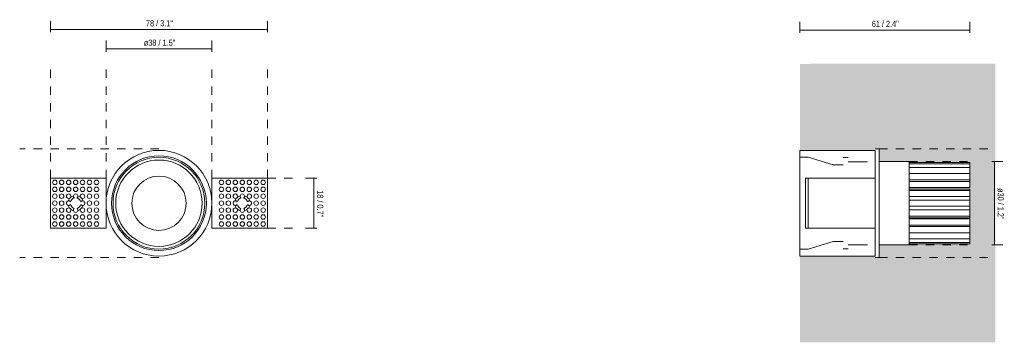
# Model space of a CAD drawing. Header units: millimetres. Extents: x -6630 to -6276, y 250 to 1572.
# Tile 1 of 5: x -6630 to -6276, y 250 to 366. Entities that reach past the tile are written whole.
import ezdxf

# ---------------------------------------------------------------- set-up
doc = ezdxf.new("R2010")
doc.units = ezdxf.units.MM
doc.linetypes.add('Dash', pattern=[6, 3, -3])
doc.layers.add('A-ANNO-DIMS', color=7, linetype='Dash', lineweight=9, true_color=0xd2d2d2)
for name, color, linetype, lineweight in [('A-ANNO-DIMS-1', 7, 'Continuous', 9), ('A-DETL-GENF', 7, 'Continuous', 9), ('A-WALL', 7, 'Continuous', 9), ('E-LITE-EQPM', 7, 'Continuous', 20)]:
    doc.layers.add(name, color=color, linetype=linetype, lineweight=lineweight)
doc.styles.add('Arial Narrow', font='ARIALN.TTF', dxfattribs={"height": 2.2})
doc.dimstyles.new('FARO_-_2_2mm_Arial_Narrow_mm_Inch_Left', dxfattribs={"dimscale": 304.8, "dimtxt": 2.251548, "dimasz": 0, "dimexe": 0.009843, "dimexo": 0.0625, "dimgap": 0.00164, "dimtad": 1, "dimdec": 0, "dimzin": 0, "dimdsep": 46, "dimtxsty": 'Arial Narrow', "dimblk1": 'NONE', "dimblk2": 'NONE', "dimsah": 1, "dimcen": 0.09, "dimadec": 0, "dimazin": 0, "dimtfac": 1, "dimtdec": 4, "dimtix": 1, "dimtmove": 0, "dimatfit": 3, "dimfxl": 0.003281, "dimfxlon": 1, "dimtvp": 1, "dimtolj": 1, "dimtzin": 0, "dimarcsym": 2})
doc.dimstyles.new('FARO_-_2_2mm_Arial_Narrow_mm_Inch_Right', dxfattribs={"dimscale": 304.8, "dimtxt": 2.251548, "dimasz": 0, "dimexe": 0.009843, "dimexo": 0.0625, "dimgap": 0.00164, "dimtad": 1, "dimdec": 0, "dimzin": 0, "dimdsep": 46, "dimtxsty": 'Arial Narrow', "dimblk1": 'NONE', "dimblk2": 'NONE', "dimsah": 1, "dimcen": 0.09, "dimadec": 0, "dimazin": 0, "dimtfac": 1, "dimtdec": 4, "dimtix": 1, "dimtmove": 0, "dimatfit": 3, "dimfxl": 0.003281, "dimfxlon": 1, "dimtvp": 1, "dimtolj": 1, "dimtzin": 0, "dimarcsym": 2})

# ---------------------------------------------------------------- blocks, each defined once
blk = doc.blocks.new('02101101 - 02101101 FOX LED Trimless white downlight 5W 2700K-572565-Alzado_PDF')
at = {"layer": 'E-LITE-EQPM'}
for p, q in [((-6618.42, 309), (-6600.5, 309)), ((-6618.42, 291), (-6618.42, 309)), ((-6600.5, 309), (-6598.5, 309)), ((-6598.5, 291), (-6598.5, 309)), ((-6560.5, 309), (-6560.5, 291)), ((-6560.49, 309), (-6558.49, 309)), ((-6558.49, 309), (-6540.57, 309)), ((-6540.57, 309), (-6540.57, 291)), ((-6600.5, 291), (-6618.42, 291)), ((-6598.5, 291), (-6600.5, 291)), ((-6558.49, 291), (-6560.49, 291)), ((-6540.57, 291), (-6558.49, 291))]:
    blk.add_line(p, q, dxfattribs=at)
for centre, radius, start, end in [((-6579.5, 300), 19, 360, 180), ((-6579.5, 300), 17.02, 360, 180), ((-6579.5, 300), 16.49, 360, 180), ((-6579.5, 300), 15.51, 360, 180), ((-6616.91, 307.5), 0.811, 360, 180), ((-6614.42, 307.5), 0.811, 90, 270), ((-6614.42, 307.5), 0.811, 270, 90), ((-6611.92, 307.5), 0.811, 90, 270), ((-6611.92, 307.5), 0.811, 270, 90), ((-6609.43, 307.5), 0.811, 90, 270), ((-6609.43, 307.5), 0.811, 270, 90), ((-6606.93, 307.5), 0.811, 90, 270), ((-6606.93, 307.5), 0.811, 270, 90), ((-6604.43, 307.5), 0.811, 90, 270), ((-6604.43, 307.5), 0.811, 270, 90), ((-6601.94, 307.5), 0.811, 90, 270), ((-6601.94, 307.5), 0.811, 270, 90), ((-6579.5, 300), 9.76, 360, 180), ((-6579.5, 300), 9.76, 360, 180), ((-6557.06, 307.5), 0.811, 90, 270), ((-6557.06, 307.5), 0.811, 270, 90), ((-6554.56, 307.5), 0.811, 90, 270), ((-6554.56, 307.5), 0.811, 270, 90), ((-6552.06, 307.5), 0.811, 90, 270), ((-6552.06, 307.5), 0.811, 270, 90), ((-6549.57, 307.5), 0.811, 90, 270), ((-6549.57, 307.5), 0.811, 270, 90), ((-6547.07, 307.5), 0.811, 90, 270), ((-6547.07, 307.5), 0.811, 270, 90), ((-6544.57, 307.5), 0.811, 90, 270), ((-6544.57, 307.5), 0.811, 270, 90), ((-6542.08, 307.5), 0.811, 360, 180), ((-6616.91, 307.5), 0.811, 180, 360), ((-6616.91, 305.01), 0.811, 360, 180), ((-6616.91, 305.01), 0.811, 180, 360), ((-6614.42, 305.01), 0.811, 90, 270), ((-6614.42, 305.01), 0.811, 270, 90), ((-6611.92, 305.01), 0.811, 90, 270), ((-6611.92, 305.01), 0.811, 270, 90), ((-6609.43, 305.01), 0.811, 90, 270), ((-6609.43, 305.01), 0.811, 270, 90), ((-6606.93, 305.01), 0.811, 90, 270), ((-6606.93, 305.01), 0.811, 270, 90), ((-6604.43, 305.01), 0.811, 90, 270), ((-6604.43, 305.01), 0.811, 270, 90), ((-6601.94, 305.01), 0.811, 90, 270), ((-6601.94, 305.01), 0.811, 270, 90), ((-6557.06, 305.01), 0.811, 90, 270), ((-6557.06, 305.01), 0.811, 270, 90), ((-6554.56, 305.01), 0.811, 90, 270), ((-6554.56, 305.01), 0.811, 270, 90), ((-6552.06, 305.01), 0.811, 90, 270), ((-6552.06, 305.01), 0.811, 270, 90), ((-6549.57, 305.01), 0.811, 90, 270), ((-6549.57, 305.01), 0.811, 270, 90), ((-6547.07, 305.01), 0.811, 90, 270), ((-6547.07, 305.01), 0.811, 270, 90), ((-6544.57, 305.01), 0.811, 90, 270), ((-6544.57, 305.01), 0.811, 270, 90), ((-6542.08, 307.5), 0.811, 180, 360), ((-6542.08, 305.01), 0.811, 360, 180), ((-6542.08, 305.01), 0.811, 180, 360), ((-6616.91, 302.51), 0.811, 360, 180), ((-6616.91, 302.51), 0.811, 180, 360), ((-6616.91, 300.01), 0.811, 360, 180), ((-6614.42, 302.51), 0.811, 90, 270), ((-6614.42, 300.01), 0.811, 90, 270), ((-6614.42, 302.51), 0.811, 270, 90), ((-6614.42, 300.01), 0.811, 270, 90), ((-6611.92, 302.51), 0.811, 90, 270), ((-6611.92, 300.01), 0.811, 101.9809, 257.3993), ((-6609.43, 300), 2.78, 140.1841, 163.1625), ((-6611.92, 302.51), 0.811, 333.4822, 90), ((-6611.92, 302.51), 0.811, 270, 296.2088), ((-6609.43, 300), 1.91, 104.4212, 164.8543), ((-6609.43, 300), 2.78, 106.5919, 129.5068), ((-6609.43, 302.51), 0.811, 90, 168.7457), ((-6609.43, 302.51), 0.811, 11.2543, 90), ((-6609.43, 300), 1.91, 15.1457, 75.5788), ((-6609.43, 300), 2.78, 50.4932, 73.4081), ((-6606.93, 302.51), 0.811, 90, 206.5178), ((-6606.93, 302.51), 0.811, 243.7912, 270), ((-6609.43, 300), 2.78, 16.8375, 39.8159), ((-6606.93, 302.51), 0.811, 270, 90), ((-6606.93, 300.01), 0.811, 282.6007, 78.0191), ((-6604.43, 302.51), 0.811, 90, 270), ((-6604.43, 300.01), 0.811, 90, 270), ((-6604.43, 302.51), 0.811, 270, 90), ((-6604.43, 300.01), 0.811, 270, 90), ((-6601.94, 302.51), 0.811, 90, 270), ((-6601.94, 300.01), 0.811, 90, 270), ((-6601.94, 302.51), 0.811, 270, 90), ((-6601.94, 300.01), 0.811, 270, 90), ((-6557.06, 302.51), 0.811, 90, 270), ((-6557.06, 300.01), 0.811, 90, 270), ((-6557.06, 302.51), 0.811, 270, 90), ((-6557.06, 300.01), 0.811, 270, 90), ((-6554.56, 302.51), 0.811, 90, 270), ((-6554.56, 300.01), 0.811, 90, 270), ((-6554.56, 302.51), 0.811, 270, 90), ((-6554.56, 300.01), 0.811, 270, 90), ((-6552.06, 302.51), 0.811, 90, 270), ((-6552.06, 300.01), 0.811, 101.9809, 257.3993), ((-6549.57, 300), 2.78, 140.1841, 163.1625), ((-6552.06, 302.51), 0.811, 333.4822, 90), ((-6552.06, 302.51), 0.811, 270, 296.2088), ((-6549.57, 300), 1.91, 104.4212, 164.8543), ((-6549.57, 300), 2.78, 106.5919, 129.5068), ((-6549.57, 302.51), 0.811, 90, 168.7457), ((-6549.57, 302.51), 0.811, 11.2543, 90), ((-6549.57, 300), 1.91, 15.1457, 75.5788), ((-6549.57, 300), 2.78, 50.4932, 73.4081), ((-6547.07, 302.51), 0.811, 90, 206.5178), ((-6547.07, 302.51), 0.811, 243.7912, 270), ((-6549.57, 300), 2.78, 16.8375, 39.8159), ((-6547.07, 302.51), 0.811, 270, 90), ((-6547.07, 300.01), 0.811, 282.6007, 78.0191), ((-6544.57, 302.51), 0.811, 90, 270), ((-6544.57, 300.01), 0.811, 90, 270), ((-6544.57, 302.51), 0.811, 270, 90), ((-6544.57, 300.01), 0.811, 270, 90), ((-6542.08, 302.51), 0.811, 360, 180), ((-6542.08, 302.51), 0.811, 180, 360), ((-6542.08, 300.01), 0.811, 360, 180), ((-6616.91, 300.01), 0.811, 180, 360), ((-6616.91, 297.52), 0.811, 360, 180), ((-6616.91, 297.52), 0.811, 180, 360), ((-6614.42, 297.52), 0.811, 90, 270), ((-6614.42, 297.52), 0.811, 270, 90), ((-6611.92, 297.52), 0.811, 90, 270), ((-6609.43, 300), 2.78, 196.2177, 218.6625), ((-6611.92, 297.52), 0.811, 66.5526, 90), ((-6611.92, 297.52), 0.811, 270, 23.1367), ((-6609.43, 300), 1.91, 194.5259, 254.7625), ((-6609.43, 300), 2.78, 231.0268, 253.5432), ((-6609.43, 297.52), 0.811, 193.3432, 270), ((-6609.43, 297.52), 0.811, 270, 346.6568), ((-6609.43, 300), 1.91, 285.2375, 345.4741), ((-6609.43, 300), 2.78, 286.4568, 308.9732), ((-6606.93, 297.52), 0.811, 156.8633, 270), ((-6609.43, 300), 2.78, 321.3375, 343.7823), ((-6606.93, 297.52), 0.811, 90, 113.4474), ((-6606.93, 297.52), 0.811, 270, 90), ((-6604.43, 297.52), 0.811, 90, 270), ((-6604.43, 297.52), 0.811, 270, 90), ((-6601.94, 297.52), 0.811, 90, 270), ((-6601.94, 297.52), 0.811, 270, 90), ((-6579.5, 300), 19, 180, 360), ((-6579.5, 300), 17.02, 180, 360), ((-6579.5, 300), 16.49, 180, 360), ((-6579.5, 300), 15.51, 180, 360), ((-6579.5, 300), 9.76, 180, 360), ((-6579.5, 300), 9.76, 180, 360), ((-6557.06, 297.52), 0.811, 90, 270), ((-6557.06, 297.52), 0.811, 270, 90), ((-6554.56, 297.52), 0.811, 90, 270), ((-6554.56, 297.52), 0.811, 270, 90), ((-6552.06, 297.52), 0.811, 90, 270), ((-6549.57, 300), 2.78, 196.2177, 218.6625), ((-6552.06, 297.52), 0.811, 66.5526, 90), ((-6552.06, 297.52), 0.811, 270, 23.1367), ((-6549.57, 300), 1.91, 194.5259, 254.7625), ((-6549.57, 300), 2.78, 231.0268, 253.5432), ((-6549.57, 297.52), 0.811, 193.3432, 270), ((-6549.57, 297.52), 0.811, 270, 346.6568), ((-6549.57, 300), 1.91, 285.2375, 345.4741), ((-6549.57, 300), 2.78, 286.4568, 308.9732), ((-6547.07, 297.52), 0.811, 156.8633, 270), ((-6549.57, 300), 2.78, 321.3375, 343.7823), ((-6547.07, 297.52), 0.811, 90, 113.4474), ((-6547.07, 297.52), 0.811, 270, 90), ((-6544.57, 297.52), 0.811, 90, 270), ((-6544.57, 297.52), 0.811, 270, 90), ((-6542.08, 300.01), 0.811, 180, 360), ((-6542.08, 297.52), 0.811, 360, 180), ((-6542.08, 297.52), 0.811, 180, 360), ((-6616.91, 295.02), 0.811, 360, 180), ((-6616.91, 295.02), 0.811, 180, 360), ((-6614.42, 295.02), 0.811, 90, 270), ((-6614.42, 295.02), 0.811, 270, 90), ((-6611.92, 295.02), 0.811, 90, 270), ((-6611.92, 295.02), 0.811, 270, 90), ((-6609.43, 295.02), 0.811, 90, 270), ((-6609.43, 295.02), 0.811, 270, 90), ((-6606.93, 295.02), 0.811, 90, 270), ((-6606.93, 295.02), 0.811, 270, 90), ((-6604.43, 295.02), 0.811, 90, 270), ((-6604.43, 295.02), 0.811, 270, 90), ((-6601.94, 295.02), 0.811, 90, 270), ((-6601.94, 295.02), 0.811, 270, 90), ((-6557.06, 295.02), 0.811, 90, 270), ((-6557.06, 295.02), 0.811, 270, 90), ((-6554.56, 295.02), 0.811, 90, 270), ((-6554.56, 295.02), 0.811, 270, 90), ((-6552.06, 295.02), 0.811, 90, 270), ((-6552.06, 295.02), 0.811, 270, 90), ((-6549.57, 295.02), 0.811, 90, 270), ((-6549.57, 295.02), 0.811, 270, 90), ((-6547.07, 295.02), 0.811, 90, 270), ((-6547.07, 295.02), 0.811, 270, 90), ((-6544.57, 295.02), 0.811, 90, 270), ((-6544.57, 295.02), 0.811, 270, 90), ((-6542.08, 295.02), 0.811, 360, 180), ((-6542.08, 295.02), 0.811, 180, 360), ((-6616.91, 292.52), 0.811, 360, 180), ((-6616.91, 292.52), 0.811, 180, 360), ((-6614.42, 292.52), 0.811, 90, 270), ((-6614.42, 292.52), 0.811, 270, 90), ((-6611.92, 292.52), 0.811, 90, 270), ((-6611.92, 292.52), 0.811, 270, 90), ((-6609.43, 292.52), 0.811, 90, 270), ((-6609.43, 292.52), 0.811, 270, 90), ((-6606.93, 292.52), 0.811, 90, 270), ((-6606.93, 292.52), 0.811, 270, 90), ((-6604.43, 292.52), 0.811, 90, 270), ((-6604.43, 292.52), 0.811, 270, 90), ((-6601.94, 292.52), 0.811, 90, 270), ((-6601.94, 292.52), 0.811, 270, 90), ((-6557.06, 292.52), 0.811, 90, 270), ((-6557.06, 292.52), 0.811, 270, 90), ((-6554.56, 292.52), 0.811, 90, 270), ((-6554.56, 292.52), 0.811, 270, 90), ((-6552.06, 292.52), 0.811, 90, 270), ((-6552.06, 292.52), 0.811, 270, 90), ((-6549.57, 292.52), 0.811, 90, 270), ((-6549.57, 292.52), 0.811, 270, 90), ((-6547.07, 292.52), 0.811, 90, 270), ((-6547.07, 292.52), 0.811, 270, 90), ((-6544.57, 292.52), 0.811, 90, 270), ((-6544.57, 292.52), 0.811, 270, 90), ((-6542.08, 292.52), 0.811, 360, 180), ((-6542.08, 292.52), 0.811, 180, 360)]:
    blk.add_arc(centre, radius, start, end, dxfattribs=at)
for points in [[(-6611.92, 300.82), (-6611.98, 300.82), (-6612.03, 300.82), (-6612.09, 300.81)], [(-6611.27, 300.5), (-6611.31, 300.55), (-6611.41, 300.65), (-6611.56, 300.75), (-6611.74, 300.81), (-6611.86, 300.82), (-6611.92, 300.82)], [(-6611.56, 301.78), (-6611.49, 301.82), (-6611.34, 301.92), (-6611.24, 302.07), (-6611.2, 302.15)], [(-6607.65, 302.15), (-6607.61, 302.07), (-6607.51, 301.92), (-6607.36, 301.82), (-6607.29, 301.78)], [(-6606.93, 300.82), (-6606.99, 300.82), (-6607.11, 300.81), (-6607.29, 300.75), (-6607.44, 300.65), (-6607.54, 300.55), (-6607.58, 300.5)], [(-6606.76, 300.81), (-6606.82, 300.82), (-6606.87, 300.82), (-6606.93, 300.82)], [(-6552.06, 300.82), (-6552.12, 300.82), (-6552.17, 300.82), (-6552.23, 300.81)], [(-6551.41, 300.5), (-6551.46, 300.55), (-6551.55, 300.65), (-6551.7, 300.75), (-6551.88, 300.81), (-6552, 300.82), (-6552.06, 300.82)], [(-6551.7, 301.78), (-6551.63, 301.82), (-6551.48, 301.93), (-6551.38, 302.07), (-6551.34, 302.15)], [(-6547.8, 302.15), (-6547.76, 302.07), (-6547.65, 301.93), (-6547.51, 301.82), (-6547.43, 301.78)], [(-6547.07, 300.82), (-6547.13, 300.82), (-6547.26, 300.81), (-6547.43, 300.75), (-6547.58, 300.65), (-6547.68, 300.55), (-6547.72, 300.5)], [(-6546.9, 300.81), (-6546.96, 300.82), (-6547.01, 300.82), (-6547.07, 300.82)], [(-6612.1, 299.22), (-6612.04, 299.21), (-6611.98, 299.2), (-6611.92, 299.2)], [(-6611.92, 299.2), (-6611.86, 299.2), (-6611.74, 299.22), (-6611.57, 299.28), (-6611.41, 299.37), (-6611.32, 299.47), (-6611.28, 299.52)], [(-6611.18, 297.84), (-6611.2, 297.89), (-6611.27, 298.01), (-6611.42, 298.17), (-6611.54, 298.23), (-6611.6, 298.26)], [(-6609.93, 298.15), (-6609.98, 298.11), (-6610.07, 298.02), (-6610.16, 297.87), (-6610.22, 297.7), (-6610.24, 297.52), (-6610.23, 297.39), (-6610.21, 297.33)], [(-6608.64, 297.33), (-6608.62, 297.39), (-6608.61, 297.52), (-6608.63, 297.7), (-6608.69, 297.87), (-6608.78, 298.02), (-6608.87, 298.11), (-6608.92, 298.15)], [(-6607.25, 298.26), (-6607.31, 298.23), (-6607.43, 298.17), (-6607.58, 298.01), (-6607.65, 297.89), (-6607.67, 297.84)], [(-6607.57, 299.52), (-6607.53, 299.47), (-6607.44, 299.37), (-6607.28, 299.28), (-6607.11, 299.22), (-6606.99, 299.2), (-6606.93, 299.2)], [(-6606.93, 299.2), (-6606.87, 299.2), (-6606.81, 299.21), (-6606.75, 299.22)], [(-6552.24, 299.22), (-6552.18, 299.21), (-6552.12, 299.2), (-6552.06, 299.2)], [(-6552.06, 299.2), (-6552, 299.2), (-6551.88, 299.22), (-6551.71, 299.28), (-6551.55, 299.37), (-6551.46, 299.47), (-6551.42, 299.52)], [(-6551.32, 297.84), (-6551.34, 297.9), (-6551.41, 298.01), (-6551.57, 298.17), (-6551.68, 298.23), (-6551.74, 298.26)], [(-6550.07, 298.15), (-6550.12, 298.11), (-6550.21, 298.02), (-6550.31, 297.87), (-6550.36, 297.7), (-6550.38, 297.52), (-6550.37, 297.39), (-6550.36, 297.33)], [(-6548.78, 297.33), (-6548.76, 297.39), (-6548.75, 297.52), (-6548.77, 297.7), (-6548.83, 297.87), (-6548.92, 298.02), (-6549.01, 298.11), (-6549.06, 298.15)], [(-6547.39, 298.26), (-6547.45, 298.23), (-6547.57, 298.17), (-6547.72, 298.01), (-6547.79, 297.9), (-6547.82, 297.84)], [(-6547.71, 299.52), (-6547.67, 299.47), (-6547.58, 299.37), (-6547.42, 299.28), (-6547.25, 299.22), (-6547.13, 299.2), (-6547.07, 299.2)], [(-6547.07, 299.2), (-6547.01, 299.2), (-6546.95, 299.21), (-6546.89, 299.22)]]:
    blk.add_open_spline(points, degree=3, dxfattribs=at)
for points, knots in [([(-6610.22, 302.67), (-6610.23, 302.61), (-6610.24, 302.48), (-6610.22, 302.32), (-6610.17, 302.18), (-6610.08, 302.02), (-6609.98, 301.91), (-6609.9, 301.85)], [0, 0, 0, 0, 0.2, 0.4, 0.55, 0.7, 1, 1, 1, 1]), ([(-6608.95, 301.85), (-6608.89, 301.89), (-6608.81, 301.97), (-6608.72, 302.1), (-6608.65, 302.26), (-6608.61, 302.45), (-6608.62, 302.61), (-6608.63, 302.67)], [0, 0, 0, 0, 0.2, 0.35, 0.5, 0.8, 1, 1, 1, 1]), ([(-6550.36, 302.67), (-6550.37, 302.61), (-6550.38, 302.48), (-6550.36, 302.32), (-6550.31, 302.18), (-6550.22, 302.02), (-6550.12, 301.91), (-6550.04, 301.85)], [0, 0, 0, 0, 0.2, 0.4, 0.55, 0.7, 1, 1, 1, 1]), ([(-6549.09, 301.85), (-6549.04, 301.89), (-6548.95, 301.97), (-6548.86, 302.1), (-6548.79, 302.26), (-6548.75, 302.45), (-6548.76, 302.61), (-6548.77, 302.67)], [0, 0, 0, 0, 0.2, 0.35, 0.5, 0.8, 1, 1, 1, 1])]:
    blk.add_open_spline(points, degree=3, knots=knots, dxfattribs=at)
blk = doc.blocks.new('02101101 - 02101101 FOX LED Trimless white downlight 5W 2700K-572565-Lateral_PDF')
at = {"layer": 'E-LITE-EQPM'}
for p, q in [((-3422.86, 300), (-3422.86, 319)), ((-3394.36, 319.5), (-3395.85, 319.5)), ((-3395.85, 309), (-3395.85, 319.02)), ((-3394.36, 319.5), (-3394.36, 300)), ((-3419.82, 316.49), (-3422.86, 316.49)), ((-3410.86, 313.75), (-3419.82, 316.49)), ((-3405.56, 316.43), (-3407.36, 316.43)), ((-3398.51, 314.91), (-3405.56, 314.91)), ((-3383.66, 315), (-3394.36, 315)), ((-3383.66, 300), (-3383.66, 315)), ((-3407.36, 313.75), (-3410.86, 313.75)), ((-3361.86, 314.58), (-3383.66, 314.58)), ((-3361.86, 314.12), (-3383.66, 314.12)), ((-3361.86, 312.78), (-3383.66, 312.78)), ((-3361.86, 314.58), (-3361.86, 314.13)), ((-3361.86, 314.12), (-3361.86, 312.78)), ((-3361.86, 312.78), (-3361.86, 311.1)), ((-3420.86, 309), (-3419.86, 309)), ((-3420.86, 309), (-3420.86, 291)), ((-3419.86, 291), (-3419.86, 309)), ((-3418.88, 309), (-3395.86, 309)), ((-3395.86, 291), (-3395.86, 309)), ((-3361.86, 310.64), (-3383.66, 310.64)), ((-3383.66, 308.4), (-3361.86, 308.4)), ((-3361.86, 307.85), (-3383.66, 307.85)), ((-3361.86, 311.1), (-3361.86, 310.63)), ((-3361.86, 310.64), (-3361.86, 308.73)), ((-3361.86, 308.73), (-3361.86, 308.4)), ((-3361.86, 308.41), (-3361.86, 307.85)), ((-3361.86, 307.85), (-3361.86, 305.76)), ((-3383.66, 305.62), (-3361.86, 305.62)), ((-3361.86, 305.04), (-3383.66, 305.04)), ((-3361.86, 304.6), (-3383.66, 304.6)), ((-3361.86, 305.76), (-3361.86, 305.62)), ((-3361.86, 305.04), (-3361.86, 304.61)), ((-3361.86, 304.6), (-3361.86, 302.41)), ((-3383.66, 302.37), (-3361.86, 302.37)), ((-3361.86, 301.12), (-3383.66, 301.12)), ((-3361.86, 302.41), (-3361.86, 302.37)), ((-3361.86, 302.37), (-3361.86, 301.11)), ((-3361.86, 301.12), (-3361.86, 298.88)), ((-3422.86, 281), (-3422.86, 300)), ((-3394.36, 300), (-3394.36, 280.5)), ((-3383.66, 285), (-3383.66, 300)), ((-3383.66, 298.88), (-3361.86, 298.88)), ((-3383.66, 298.88), (-3361.86, 298.88)), ((-3383.66, 298.88), (-3361.86, 298.88)), ((-3361.86, 297.63), (-3383.66, 297.63)), ((-3361.86, 298.89), (-3361.86, 297.63)), ((-3361.86, 298.88), (-3361.86, 298.88)), ((-3361.86, 297.63), (-3361.86, 297.59)), ((-3361.86, 297.59), (-3361.86, 295.4)), ((-3383.66, 295.4), (-3361.86, 295.4)), ((-3383.66, 294.78), (-3361.86, 294.78)), ((-3361.86, 294.38), (-3383.66, 294.38)), ((-3361.86, 295.4), (-3361.86, 294.78)), ((-3361.86, 294.38), (-3361.86, 294.24)), ((-3361.86, 294.24), (-3361.86, 292.15)), ((-3419.86, 291), (-3420.86, 291)), ((-3395.86, 291), (-3418.88, 291)), ((-3395.85, 280.98), (-3395.85, 291)), ((-3383.66, 292.15), (-3361.86, 292.15)), ((-3361.86, 291.6), (-3383.66, 291.6)), ((-3361.86, 292.15), (-3361.86, 291.59)), ((-3361.86, 291.6), (-3361.86, 291.27)), ((-3361.86, 291.27), (-3361.86, 289.36)), ((-3383.66, 289.36), (-3361.86, 289.36)), ((-3383.66, 287.22), (-3361.86, 287.22)), ((-3361.86, 289.37), (-3361.86, 288.9)), ((-3361.86, 288.9), (-3361.86, 287.22)), ((-3361.86, 287.22), (-3361.86, 285.88)), ((-3422.86, 283.51), (-3419.82, 283.51)), ((-3419.82, 283.51), (-3410.86, 286.25)), ((-3410.86, 286.25), (-3407.36, 286.25)), ((-3407.36, 283.57), (-3405.56, 283.57)), ((-3405.56, 285.09), (-3398.51, 285.09)), ((-3394.36, 285), (-3383.66, 285)), ((-3383.66, 285.88), (-3361.86, 285.88)), ((-3383.66, 285.42), (-3361.86, 285.42)), ((-3361.86, 285.87), (-3361.86, 285.42)), ((-3395.85, 280.5), (-3394.36, 280.5))]:
    blk.add_line(p, q, dxfattribs=at)
for centre in [(-3418.88, 309), (-3418.88, 291)]:
    blk.add_ellipse(centre, major_axis=(0.978, 0), ratio=0.000001, start_param=1.570796, end_param=3.141593, dxfattribs=at)
blk = doc.blocks.new('DIMBLOCK1-Alzado_PDF')
at = {"layer": 'A-ANNO-DIMS-1', "color": 251, "true_color": 0x5b5b5b, "transparency": 16777216}
for p, q in [((-6598.5, 354.43), (-6598.5, 358.43)), ((-6560.5, 354.43), (-6560.5, 358.43)), ((-6598.5, 355.43), (-6560.5, 355.43)), ((-6598.5, 355.43), (-6598.5, 354.43)), ((-6560.5, 355.43), (-6560.5, 354.43))]:
    blk.add_line(p, q, dxfattribs=at)
at = {"layer": 'A-ANNO-DIMS-1', "color": 0, "transparency": 16777216, "insert": (-6584.93, 358.78), "char_height": 2.2, "width": 13.0375, "attachment_point": 1, "line_spacing_factor": 0.974696, "style": 'Arial Narrow'}
blk.add_mtext('ø38 / 1.5"', dxfattribs=at)
blk = doc.blocks.new('_None')
blk = doc.blocks.new('DIMBLOCK2-Alzado_PDF')
at = {"layer": 'A-ANNO-DIMS-1', "color": 251, "true_color": 0x5b5b5b, "transparency": 16777216}
for p, q in [((-6522.85, 309), (-6526.85, 309)), ((-6523.85, 291), (-6523.85, 309)), ((-6523.85, 309), (-6522.85, 309)), ((-6522.85, 291), (-6526.85, 291)), ((-6523.85, 291), (-6522.85, 291))]:
    blk.add_line(p, q, dxfattribs=at)
at = {"layer": 'A-ANNO-DIMS-1', "color": 0, "transparency": 16777216, "insert": (-6520.5, 304.66), "char_height": 2.2, "width": 11.1934, "attachment_point": 1, "rotation": 270, "line_spacing_factor": 0.974696, "style": 'Arial Narrow'}
blk.add_mtext('18 / 0.7"', dxfattribs=at)
blk = doc.blocks.new('DIMBLOCK3-Alzado_PDF')
at = {"layer": 'A-ANNO-DIMS-1', "color": 251, "true_color": 0x5b5b5b, "transparency": 16777216}
for p, q in [((-6618.42, 361.43), (-6618.42, 365.43)), ((-6540.57, 361.43), (-6540.57, 365.43)), ((-6618.42, 362.43), (-6540.57, 362.43)), ((-6618.42, 362.43), (-6618.42, 361.43)), ((-6540.57, 362.43), (-6540.57, 361.43))]:
    blk.add_line(p, q, dxfattribs=at)
at = {"layer": 'A-ANNO-DIMS-1', "color": 0, "transparency": 16777216, "insert": (-6584.16, 365.78), "char_height": 2.2, "width": 11.1934, "attachment_point": 1, "rotation": 360, "line_spacing_factor": 0.974696, "style": 'Arial Narrow'}
blk.add_mtext('78 / 3.1"', dxfattribs=at)
blk = doc.blocks.new('DIMBLOCK4-Lateral_PDF')
at = {"layer": 'A-ANNO-DIMS-1', "color": 251, "true_color": 0x5b5b5b, "transparency": 16777216}
for p, q in [((-6280.43, 315), (-6276.43, 315)), ((-6279.43, 315), (-6280.43, 315)), ((-6279.43, 315), (-6279.43, 285)), ((-6280.43, 285), (-6276.43, 285)), ((-6279.43, 285), (-6280.43, 285))]:
    blk.add_line(p, q, dxfattribs=at)
at = {"layer": 'A-ANNO-DIMS-1', "color": 0, "transparency": 16777216, "insert": (-6276.09, 305.43), "char_height": 2.2, "width": 13.0375, "attachment_point": 1, "rotation": 270, "line_spacing_factor": 0.974696, "style": 'Arial Narrow'}
blk.add_mtext('ø30 / 1.2"', dxfattribs=at)
blk = doc.blocks.new('DIMBLOCK5-Lateral_PDF')
at = {"layer": 'A-ANNO-DIMS-1', "color": 251, "true_color": 0x5b5b5b, "transparency": 16777216}
for p, q in [((-6349.32, 361.22), (-6349.32, 365.22)), ((-6288.32, 361.22), (-6288.32, 365.22)), ((-6288.32, 362.22), (-6349.32, 362.22)), ((-6349.32, 362.22), (-6349.32, 361.22)), ((-6288.32, 362.22), (-6288.32, 361.22))]:
    blk.add_line(p, q, dxfattribs=at)
at = {"layer": 'A-ANNO-DIMS-1', "color": 0, "transparency": 16777216, "insert": (-6323.49, 365.57), "char_height": 2.2, "width": 11.1934, "attachment_point": 1, "line_spacing_factor": 0.974696, "style": 'Arial Narrow'}
blk.add_mtext('61 / 2.4"', dxfattribs=at)

msp = doc.modelspace()

# ---------------------------------------------------------------- hatches: boundary and pattern name
at = {"layer": 'A-DETL-GENF', "true_color": 0xf8f8f8}
h = msp.add_hatch(color=7, dxfattribs=at)
h.paths.add_polyline_path([(-6349.32, 250), (-6322.32, 250), (-6322.32, 281), (-6349.32, 281), (-6349.32, 250)], flags=0)
h.paths.add_polyline_path([(-6322.32, 319), (-6322.32, 350), (-6349.32, 350), (-6349.32, 319), (-6329.09, 319)], flags=0)
at = {"layer": 'A-WALL', "true_color": 0xf7f7f7}
msp.add_hatch(color=7, dxfattribs=at).paths.add_polyline_path([(-6322.32, 250), (-6279.08, 250), (-6279.08, 350.11), (-6345.43, 350.11), (-6345.43, 350), (-6322.32, 350), (-6322.32, 319.5), (-6320.82, 319.5), (-6320.82, 315), (-6310.12, 315), (-6310.12, 314.58), (-6288.32, 314.58), (-6288.32, 305.62), (-6310.12, 305.62), (-6310.12, 305.04), (-6288.32, 305.04), (-6288.32, 294.78), (-6310.12, 294.78), (-6310.12, 294.38), (-6288.32, 294.38), (-6288.32, 285.42), (-6310.12, 285.42), (-6310.12, 285), (-6320.82, 285), (-6320.82, 280.5), (-6322.32, 280.5), (-6322.32, 275.03)], flags=0)

# ---------------------------------------------------------------- linework, layer by layer
at = {"layer": 'A-ANNO-DIMS'}
for p, q in [((-6618.42, 309), (-6618.42, 350.02)), ((-6598.5, 309), (-6598.5, 350.02)), ((-6560.5, 309), (-6560.5, 350.02)), ((-6540.57, 309), (-6540.57, 350.02)), ((-6579.5, 319.5), (-6629.52, 319.5)), ((-6320.82, 319.5), (-6279.43, 319.5)), ((-6310.12, 315), (-6286.12, 315)), ((-6540.57, 309), (-6529.48, 309)), ((-6540.57, 291), (-6529.48, 291)), ((-6310.12, 285), (-6286.12, 285)), ((-6579.5, 280.5), (-6629.52, 280.5)), ((-6320.82, 280.5), (-6279.43, 280.5))]:
    msp.add_line(p, q, dxfattribs=at)
at = {"layer": 'E-LITE-EQPM', "color": 253, "true_color": 0xaaaaaa}
for p, q in [((-6349.32, 319), (-6322.32, 319)), ((-6322.32, 281), (-6349.32, 281))]:
    msp.add_line(p, q, dxfattribs=at)
at = {"layer": 'E-LITE-EQPM'}
for p, q in [((-6349.32, 319), (-6322.32, 319)), ((-6349.32, 281), (-6322.32, 281))]:
    msp.add_line(p, q, dxfattribs=at)

# ---------------------------------------------------------------- block references
for name, p in [('02101101 - 02101101 FOX LED Trimless white downlight 5W 2700K-572565-Alzado_PDF', (0, 0)), ('02101101 - 02101101 FOX LED Trimless white downlight 5W 2700K-572565-Lateral_PDF', (-2926.47, 0))]:
    msp.add_blockref(name, p, dxfattribs=at)

# ---------------------------------------------------------------- dimensions: what is measured, and where the dimension line sits
at = {"layer": 'A-ANNO-DIMS', "color": 251, "linetype": 'Continuous', "true_color": 0x5b5b5b}
for base, p1, p2, angle, dimstyle, override, picture, middle in [((-6540.57, 362.43), (-6618.42, 361.43), (-6540.57, 361.43), 360, 'FARO_-_2_2mm_Arial_Narrow_mm_Inch_Left', {"dimpost": '<>', "dimfxl": 77.858407}, 'DIMBLOCK3-Alzado_PDF', (-6579.5, 364.36)), ((-6523.85, 309), (-6522.85, 291), (-6522.85, 309), 90, 'FARO_-_2_2mm_Arial_Narrow_mm_Inch_Right', {"dimtad": 4, "dimpost": '<>', "dimfxl": 18.000001}, 'DIMBLOCK2-Alzado_PDF', (-6521.92, 300))]:
    dim = msp.add_linear_dim(base=base, p1=p1, p2=p2, angle=angle, dimstyle=dimstyle, override=override, dxfattribs=at)
    dim.commit()
    dim.dimension.update_dxf_attribs({"geometry": picture, "text_midpoint": middle})
dim = msp.add_linear_dim(base=(-6349.32, 362.22), p1=(-6288.32, 361.22), p2=(-6349.32, 361.22), dimstyle='FARO_-_2_2mm_Arial_Narrow_mm_Inch_Left', override={"dimpost": '<>', "dimfxl": 61}, dxfattribs=at)
dim.commit()
dim.dimension.update_dxf_attribs({"geometry": 'DIMBLOCK5-Lateral_PDF', "text_midpoint": (-6318.82, 364.15)})
dim = msp.add_linear_dim(base=(-6560.5, 355.43), p1=(-6598.5, 354.43), p2=(-6560.5, 354.43), text='ø<>', dimstyle='FARO_-_2_2mm_Arial_Narrow_mm_Inch_Left', override={"dimpost": '<>', "dimfxl": 38}, dxfattribs=at)
dim.commit()
dim.dimension.update_dxf_attribs({"geometry": 'DIMBLOCK1-Alzado_PDF', "text_midpoint": (-6579.5, 357.36)})
dim = msp.add_linear_dim(base=(-6279.43, 285), p1=(-6280.43, 315), p2=(-6280.43, 285), angle=90, text='ø<>', dimstyle='FARO_-_2_2mm_Arial_Narrow_mm_Inch_Right', override={"dimtad": 4, "dimpost": '<>', "dimfxl": 30}, dxfattribs=at)
dim.commit()
dim.dimension.update_dxf_attribs({"geometry": 'DIMBLOCK4-Lateral_PDF', "text_midpoint": (-6277.51, 300)})

doc.saveas('drawing.dxf')
